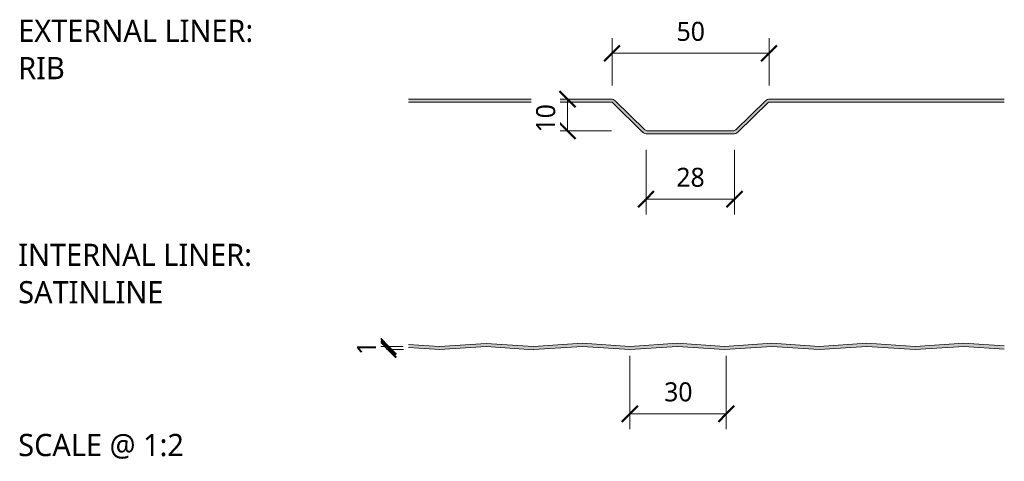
# Model space of a CAD drawing. Header units: millimetres. Extents: x 12686 to 20863, y -5950 to 1224.
# Tile 10 of 10: x 20552 to 20863, y -1022 to -882. Entities that reach past the tile are written whole.
import ezdxf

# ---------------------------------------------------------------- set-up
doc = ezdxf.new("R2010")
doc.units = ezdxf.units.MM
for name, color, linetype, lineweight in [('A-ANNO-DIMS', 211, 'Continuous', 9), ('A-ANNO-DIMS-2', 211, 'Continuous', 9), ('A-DETL-GENF', 92, 'Continuous', 13), ('G-ANNO-TEXT', 231, 'Continuous', 9)]:
    doc.layers.add(name, color=color, linetype=linetype, lineweight=lineweight)
doc.styles.add('Yu Gothic_2', font='Yu Gothic.ttf', dxfattribs={"height": 7})
doc.styles.add('Yu Gothic_3', font='Yu Gothic.ttf', dxfattribs={"height": 6})
doc.styles.add('Yu Gothic_B', font='Yu Gothic.ttf', dxfattribs={"height": 7})
doc.dimstyles.new('Diagonal_1', dxfattribs={"dimscale": 304.8, "dimtxt": 6.965421, "dimasz": 0.016404, "dimexe": 0.015748, "dimexo": 0.009843, "dimgap": 0.009843, "dimtad": 1, "dimdec": 0, "dimzin": 0, "dimdsep": 46, "dimtxsty": 'Yu Gothic_3', "dimblk1": 'OBLIQUE', "dimblk2": 'OBLIQUE', "dimsah": 1, "dimcen": 0.09, "dimazin": 0, "dimtfac": 1, "dimtdec": 4, "dimtix": 1, "dimtmove": 0, "dimatfit": 3, "dimfxl": 1, "dimtvp": 1, "dimtfill": 1, "dimtolj": 1, "dimtzin": 0, "dimarcsym": 2})
doc.dimstyles.new('Diagonal_2', dxfattribs={"dimscale": 304.8, "dimtxt": 6.965421, "dimasz": 0.016404, "dimexe": 0.015748, "dimexo": 0.009843, "dimgap": 0.009843, "dimtad": 1, "dimdec": 0, "dimzin": 0, "dimdsep": 46, "dimtxsty": 'Yu Gothic_3', "dimblk1": 'OBLIQUE', "dimblk2": 'OBLIQUE', "dimsah": 1, "dimcen": 0.09, "dimazin": 0, "dimtfac": 1, "dimtdec": 4, "dimtix": 1, "dimtmove": 2, "dimatfit": 3, "dimfxl": 1, "dimtvp": 1, "dimtfill": 1, "dimtolj": 1, "dimtzin": 0, "dimarcsym": 2})

# ---------------------------------------------------------------- blocks, each defined once
blk = doc.blocks.new('HFX 1000 - FINISHES - HFX 1000 - SATINLINE FINISH - BOTTOM-4344861-ALL FINISHES 3')
at = {"layer": 'A-DETL-GENF'}
blk.add_hatch(color=256, dxfattribs=at).paths.add_polyline_path([(49.35, -0.03), (64.14, 0.96), (79.14, -0.03), (94.42, 1), (109.42, -0.01), (124.42, 1), (139.28, 0), (154.14, 1), (169.14, -0.01), (184.14, 1), (199.42, -0.03), (214.7, 1), (227.51, 0.14), (227.51, 1.14), (214.7, 2), (199.42, 0.97), (184.14, 2), (169.14, 0.99), (154.14, 2), (139.28, 1), (124.42, 2), (109.42, 0.99), (94.42, 2), (79, 0.96), (64.14, 1.96), (49.35, 0.97), (39.65, 1.62), (39.65, 0.62)])
for p, q in [((49.35, 0.97), (39.65, 1.62)), ((39.65, 0.62), (49.35, -0.03)), ((64.14, 1.96), (49.35, 0.97)), ((49.35, -0.03), (64.14, 0.96)), ((79, 0.96), (64.14, 1.96)), ((64.14, 0.96), (79, -0.04)), ((94.42, 2), (79, 0.96)), ((79.14, -0.03), (94.42, 1)), ((109.42, 0.99), (94.42, 2)), ((94.42, 1), (109.42, -0.01)), ((124.42, 2), (109.42, 0.99)), ((109.42, -0.01), (124.42, 1)), ((139.28, 1), (124.42, 2)), ((124.42, 1), (139.28, 0)), ((154.14, 2), (139.28, 1)), ((139.28, 0), (154.14, 1)), ((169.14, 0.99), (154.14, 2)), ((154.14, 1), (169.14, -0.01)), ((184.14, 2), (169.14, 0.99)), ((169.14, -0.01), (184.14, 1)), ((199.42, 0.97), (184.14, 2)), ((184.14, 1), (199.42, -0.03)), ((214.7, 2), (199.42, 0.97)), ((199.42, -0.03), (214.7, 1)), ((227.51, 1.14), (214.7, 2)), ((214.7, 1), (227.51, 0.14))]:
    blk.add_line(p, q, dxfattribs=at)
blk = doc.blocks.new('HFX 1000 - FINISHES - HFX 1000 - 3 RIB FINISH - TOP-4344867-ALL FINISHES 3')
at = {"layer": 'A-DETL-GENF'}
blk.add_hatch(color=256, dxfattribs=at).paths.add_polyline_path([(186.16, 24), (213.18, 24), (213.74, 24.07), (214.26, 24.29), (214.71, 24.62), (224.34, 34), (298.7, 34), (298.7, 35), (224.67, 35), (224.21, 34.94), (223.78, 34.77), (223.41, 34.49), (214.02, 25.34), (213.77, 25.16), (213.48, 25.04), (213.18, 25), (186.16, 25), (185.85, 25.04), (185.57, 25.16), (185.32, 25.34), (175.93, 34.49), (175.56, 34.77), (175.13, 34.94), (174.67, 35), (110.84, 35), (110.84, 34), (174.99, 34), (184.62, 24.62), (185.07, 24.29), (185.6, 24.07)])
for p, q in [((174.67, 35), (110.84, 35)), ((185.32, 25.34), (175.93, 34.49)), ((223.41, 34.49), (214.02, 25.34)), ((298.7, 35), (224.67, 35)), ((110.84, 34), (174.99, 34)), ((174.99, 34), (184.62, 24.62)), ((214.71, 24.62), (224.34, 34)), ((224.34, 34), (298.7, 34)), ((213.18, 25), (186.16, 25)), ((186.16, 24), (213.18, 24))]:
    blk.add_line(p, q, dxfattribs=at)
for centre, radius, start, end in [((174.67, 33.2), 1.8, 45.7585, 90), ((224.67, 33.2), 1.8, 90, 134.2415), ((186.16, 26.2), 1.2, 225.7585, 270), ((213.18, 26.2), 1.2, 270, 314.2415), ((186.16, 26.2), 2.2, 225.7585, 270), ((213.18, 26.2), 2.2, 270, 314.2415)]:
    blk.add_arc(centre, radius, start, end, dxfattribs=at)
blk = doc.blocks.new('DIMBLOCK9-ALL FINISHES 3')
at = {"layer": 'A-ANNO-DIMS-2'}
for p, q in [((20744.41, -1006.8), (20744.41, -988.54)), ((20774.83, -1006.8), (20774.83, -988.54)), ((20744.41, -1006.8), (20774.83, -1006.8)), ((20744.41, -1006.8), (20744.41, -1011.6)), ((20774.83, -1006.8), (20774.83, -1011.6))]:
    blk.add_line(p, q, dxfattribs=at)
at = {"layer": 'A-ANNO-DIMS-2', "lineweight": 50}
for p, q in [((20744.41, -1006.8), (20746.91, -1004.3)), ((20774.83, -1006.8), (20777.33, -1004.3)), ((20744.41, -1006.8), (20741.91, -1009.3)), ((20774.83, -1006.8), (20772.33, -1009.3))]:
    blk.add_line(p, q, dxfattribs=at)
at = {"layer": 'A-ANNO-DIMS-2', "color": 0, "insert": (20755.22, -996.87), "char_height": 6, "width": 10.5711, "attachment_point": 1, "line_spacing_factor": 1.024327, "style": 'Yu Gothic_3', "bg_fill": 3, "box_fill_scale": 1.25, "bg_fill_color": 256, "bg_fill_true_color": 13158600, "bg_fill_transparency": 0}
blk.add_mtext('30', dxfattribs=at)
blk = doc.blocks.new('_Oblique')
at = {"color": 0, "linetype": 'ByBlock', "lineweight": -2}
blk.add_line((-0.5, -0.5), (0.5, 0.5), dxfattribs=at)
blk = doc.blocks.new('DIMBLOCK10-ALL FINISHES 3')
at = {"layer": 'A-ANNO-DIMS-2', "lineweight": 50}
for p, q in [((20668.22, -985.56), (20665.72, -983.06)), ((20668.22, -986.53), (20665.72, -984.03)), ((20668.22, -985.56), (20670.72, -988.06)), ((20668.22, -986.53), (20670.72, -989.03))]:
    blk.add_line(p, q, dxfattribs=at)
at = {"layer": 'A-ANNO-DIMS-2'}
for p, q in [((20668.22, -985.56), (20663.42, -985.56)), ((20668.22, -986.53), (20667.68, -986.53)), ((20668.22, -986.53), (20668.22, -985.56)), ((20668.22, -985.56), (20672.95, -985.56)), ((20668.22, -986.53), (20673.02, -986.53))]:
    blk.add_line(p, q, dxfattribs=at)
at = {"layer": 'A-ANNO-DIMS-2', "color": 0, "insert": (20658.3, -988.25), "char_height": 6, "width": 5.2855, "attachment_point": 1, "rotation": 90, "line_spacing_factor": 1.024327, "style": 'Yu Gothic_3', "bg_fill": 3, "box_fill_scale": 1.25, "bg_fill_color": 256, "bg_fill_true_color": 13158600, "bg_fill_transparency": 0}
blk.add_mtext('1', dxfattribs=at)
blk = doc.blocks.new('DIMBLOCK11-ALL FINISHES 3')
at = {"layer": 'A-ANNO-DIMS-2'}
for p, q in [((20749.51, -939.09), (20749.51, -923.51)), ((20777.43, -939.09), (20777.43, -923.51)), ((20749.51, -939.09), (20777.43, -939.09)), ((20749.51, -939.09), (20749.51, -943.89)), ((20777.43, -939.09), (20777.43, -943.89))]:
    blk.add_line(p, q, dxfattribs=at)
at = {"layer": 'A-ANNO-DIMS-2', "lineweight": 50}
for p, q in [((20749.51, -939.09), (20752.01, -936.59)), ((20777.43, -939.09), (20779.93, -936.59)), ((20749.51, -939.09), (20747.01, -941.59)), ((20777.43, -939.09), (20774.93, -941.59))]:
    blk.add_line(p, q, dxfattribs=at)
at = {"layer": 'A-ANNO-DIMS-2', "color": 0, "insert": (20759.07, -929.17), "char_height": 6, "width": 10.5711, "attachment_point": 1, "line_spacing_factor": 1.024327, "style": 'Yu Gothic_3', "bg_fill": 3, "box_fill_scale": 1.25, "bg_fill_color": 256, "bg_fill_true_color": 13158600, "bg_fill_transparency": 0}
blk.add_mtext('28', dxfattribs=at)
blk = doc.blocks.new('DIMBLOCK12-ALL FINISHES 3')
at = {"layer": 'A-ANNO-DIMS-2'}
for p, q in [((20738.79, -893.05), (20738.79, -888.25)), ((20788.29, -893.05), (20788.29, -888.25)), ((20738.79, -893.05), (20788.29, -893.05)), ((20738.79, -893.05), (20738.79, -903.26)), ((20788.29, -893.05), (20788.29, -903.26))]:
    blk.add_line(p, q, dxfattribs=at)
at = {"layer": 'A-ANNO-DIMS-2', "lineweight": 50}
for p, q in [((20738.79, -893.05), (20741.29, -890.55)), ((20788.29, -893.05), (20790.79, -890.55)), ((20738.79, -893.05), (20736.29, -895.55)), ((20788.29, -893.05), (20785.79, -895.55))]:
    blk.add_line(p, q, dxfattribs=at)
at = {"layer": 'A-ANNO-DIMS-2', "color": 0, "insert": (20759.14, -883.13), "char_height": 6, "width": 10.5711, "attachment_point": 1, "line_spacing_factor": 1.024327, "style": 'Yu Gothic_3', "bg_fill": 3, "box_fill_scale": 1.25, "bg_fill_color": 256, "bg_fill_true_color": 13158600, "bg_fill_transparency": 0}
blk.add_mtext('50', dxfattribs=at)
blk = doc.blocks.new('DIMBLOCK13-ALL FINISHES 3')
at = {"layer": 'A-ANNO-DIMS-2', "lineweight": 50}
for p, q in [((20724.76, -907.51), (20722.26, -905.01)), ((20724.76, -907.51), (20727.26, -910.01)), ((20724.76, -917.51), (20722.26, -915.01)), ((20724.76, -917.51), (20727.26, -920.01))]:
    blk.add_line(p, q, dxfattribs=at)
at = {"layer": 'A-ANNO-DIMS-2'}
for p, q in [((20724.76, -907.51), (20719.96, -907.51)), ((20724.76, -907.51), (20724.76, -917.51)), ((20724.76, -907.51), (20725.3, -907.51)), ((20724.76, -917.51), (20719.96, -917.51)), ((20724.76, -917.51), (20738.57, -917.51))]:
    blk.add_line(p, q, dxfattribs=at)
at = {"layer": 'A-ANNO-DIMS-2', "color": 0, "insert": (20714.84, -918.04), "char_height": 6, "width": 10.5711, "attachment_point": 1, "rotation": 90, "line_spacing_factor": 1.024327, "style": 'Yu Gothic_3', "bg_fill": 3, "box_fill_scale": 1.25, "bg_fill_color": 256, "bg_fill_true_color": 13158600, "bg_fill_transparency": 0}
blk.add_mtext('10', dxfattribs=at)

msp = doc.modelspace()

# ---------------------------------------------------------------- block references
at = {"layer": 'A-DETL-GENF'}
for name, p in [('HFX 1000 - FINISHES - HFX 1000 - 3 RIB FINISH - TOP-4344867-ALL FINISHES 3', (20563.8, -942.51)), ('HFX 1000 - FINISHES - HFX 1000 - SATINLINE FINISH - BOTTOM-4344861-ALL FINISHES 3', (20634.99, -986.53))]:
    msp.add_blockref(name, p, dxfattribs=at)

# ---------------------------------------------------------------- texts
at = {"layer": 'G-ANNO-TEXT', "color": 7, "char_height": 7, "attachment_point": 1, "bg_fill": 3, "box_fill_scale": 1.25, "bg_fill_color": 256, "bg_fill_true_color": 13158600, "bg_fill_transparency": 0}
for s, insert, width, style in [('EXTERNAL LINER: ', (20551.5, -882.45), 103.7384, 'Yu Gothic_B'), ('RIB', (20551.5, -894.22), 19.0802, 'Yu Gothic_B'), ('INTERNAL LINER: ', (20551.5, -953.15), 101.173, 'Yu Gothic_B'), ('SATINLINE', (20551.5, -964.93), 60.4472, 'Yu Gothic_B'), ('SCALE @ 1:2', (20551.5, -1013.14), 66.5401, 'Yu Gothic_2')]:
    msp.add_mtext(s, dxfattribs=dict(at, insert=insert, width=width, style=style))

# ---------------------------------------------------------------- dimensions: what is measured, and where the dimension line sits
at = {"layer": 'A-ANNO-DIMS'}
dim = msp.add_linear_dim(base=(20777.43, -939.09), p1=(20749.51, -920.51), p2=(20777.43, -920.51), dimstyle='Diagonal_1', override={"dimpost": '<>', "dimfxl": 27.925968}, dxfattribs=at)
dim.commit()
dim.dimension.update_dxf_attribs({"geometry": 'DIMBLOCK11-ALL FINISHES 3', "text_midpoint": (20763.47, -933.09)})

# ---------------------------------------------------------------- next in the draw order: dimensions: what is measured, and where the dimension line sits
for base, p1, p2, override, picture, middle in [((20788.29060253, -893.05026783), (20738.79060253, -906.25803035), (20788.29060253, -906.25803035), {"dimpost": '<>', "dimfxl": 49.5}, 'DIMBLOCK12-ALL FINISHES 3', (20763.54060253, -887.05026783)), ((20774.83, -1006.8), (20744.41, -985.54), (20774.83, -985.54), {"dimpost": '<>', "dimfxl": 30.418558}, 'DIMBLOCK9-ALL FINISHES 3', (20759.62, -1000.8))]:
    dim = msp.add_linear_dim(base=base, p1=p1, p2=p2, dimstyle='Diagonal_1', override=override, dxfattribs=at)
    dim.commit()
    dim.dimension.update_dxf_attribs({"geometry": picture, "text_midpoint": middle})
dim = msp.add_linear_dim(base=(20668.22, -985.56), p1=(20664.68, -986.53), p2=(20675.95, -985.56), angle=90, dimstyle='Diagonal_1', override={"dimpost": '<>', "dimfxl": 11.308044}, dxfattribs=at)
dim.commit()
dim.dimension.update_dxf_attribs({"geometry": 'DIMBLOCK10-ALL FINISHES 3', "text_midpoint": (20662.22, -986.05)})

# ---------------------------------------------------------------- next in the draw order: dimensions: what is measured, and where the dimension line sits
dim = msp.add_linear_dim(base=(20724.76, -917.51), p1=(20728.3, -907.51), p2=(20741.57, -917.51), angle=90, dimstyle='Diagonal_2', override={"dimpost": '<>', "dimfxl": 16.614288}, dxfattribs=at)
dim.commit()
dim.dimension.update_dxf_attribs({"geometry": 'DIMBLOCK13-ALL FINISHES 3', "text_midpoint": (20718.84, -912.75), "dimtype": 160, "text_rotation": 90})

doc.saveas('drawing.dxf')
